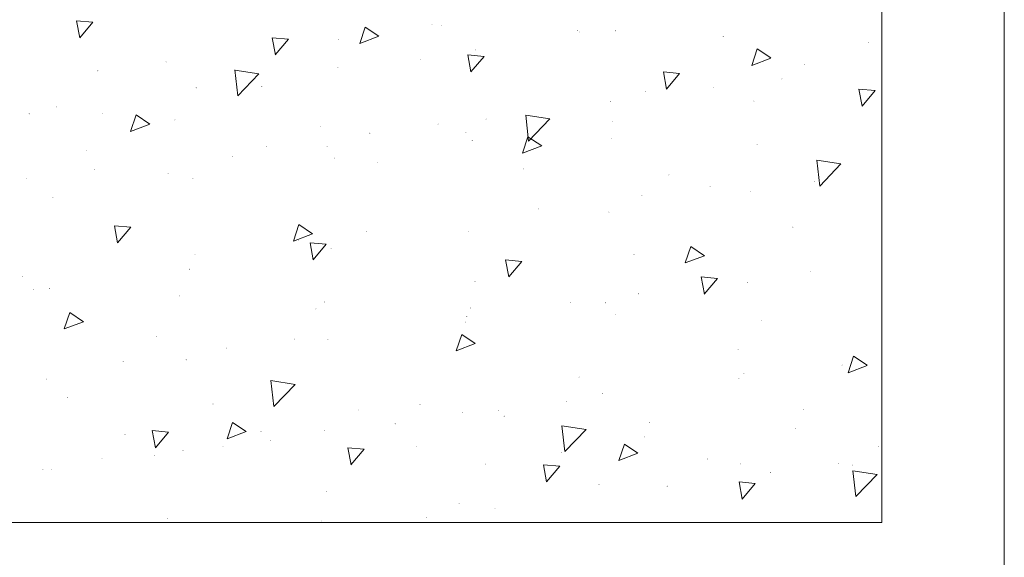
# Model space of a CAD drawing. Header units: millimetres. Extents: x -2603 to 1446, y -6775 to 6616.
# Tile 61 of 74: x -397 to 72, y -1585 to -1329. Entities that reach past the tile are written whole.
import ezdxf

# ---------------------------------------------------------------- set-up
doc = ezdxf.new("R2010")
doc.units = ezdxf.units.MM
doc.layers.get('0').update_dxf_attribs({"color": 252})
doc.layers.add('I-SCIANA', color=252, linetype='Continuous')

msp = doc.modelspace()

# ---------------------------------------------------------------- hatches: boundary and pattern name
h = msp.add_hatch(color=256)
h.dxf.hatch_style = 2
h.paths.add_polyline_path([(-200.38, -1330.91), (-200.18, -1331.11), (-200.38, -1331.31), (-200.58, -1331.11)])
h = msp.add_hatch(color=256)
h.dxf.hatch_style = 2
h.paths.add_polyline_path([(-195.8, -1331.55), (-195.6, -1331.75), (-195.8, -1331.95), (-196, -1331.75)])
h = msp.add_hatch(color=256)
h.dxf.hatch_style = 2
h.paths.add_polyline_path([(-131.05, -1333.8), (-130.85, -1334), (-131.05, -1334.21), (-131.25, -1334)])
h = msp.add_hatch(color=256)
h.dxf.hatch_style = 2
h.paths.add_polyline_path([(-130.01, -1334.61), (-129.81, -1334.81), (-130.01, -1335.01), (-130.21, -1334.81)])
h = msp.add_hatch(color=256)
h.dxf.hatch_style = 2
h.paths.add_polyline_path([(-113.04, -1334.05), (-112.83, -1334.25), (-113.04, -1334.45), (-113.24, -1334.25)])
h = msp.add_hatch(color=256)
h.dxf.hatch_style = 2
h.paths.add_polyline_path([(-244.94, -1338.07), (-244.74, -1338.27), (-244.94, -1338.47), (-245.14, -1338.27)])
h = msp.add_hatch(color=256)
h.dxf.hatch_style = 2
h.paths.add_polyline_path([(-61.8, -1336.78), (-61.6, -1336.98), (-61.8, -1337.18), (-62, -1336.98)])
h = msp.add_hatch(color=256)
h.dxf.hatch_style = 2
h.paths.add_polyline_path([(7.53, -1339.68), (7.73, -1339.88), (7.53, -1340.08), (7.33, -1339.88)])
h = msp.add_hatch(color=256)
h.dxf.hatch_style = 2
h.paths.add_polyline_path([(-179.63, -1343.13), (-179.43, -1343.33), (-179.63, -1343.54), (-179.83, -1343.33)])
h = msp.add_hatch(color=256)
h.dxf.hatch_style = 2
h.paths.add_polyline_path([(-326.98, -1348.84), (-326.78, -1349.05), (-326.98, -1349.25), (-327.18, -1349.05)])
h = msp.add_hatch(color=256)
h.dxf.hatch_style = 2
h.paths.add_polyline_path([(-205.69, -1347.64), (-205.49, -1347.84), (-205.69, -1348.04), (-205.89, -1347.84)])
h = msp.add_hatch(color=256)
h.dxf.hatch_style = 2
h.paths.add_polyline_path([(-359.47, -1353.11), (-359.27, -1353.31), (-359.47, -1353.51), (-359.67, -1353.31)])
h = msp.add_hatch(color=256)
h.dxf.hatch_style = 2
h.paths.add_polyline_path([(-245.18, -1351.5), (-244.98, -1351.7), (-245.18, -1351.9), (-245.38, -1351.7)])
h = msp.add_hatch(color=256)
h.dxf.hatch_style = 2
h.paths.add_polyline_path([(-23.2, -1350.13), (-23, -1350.33), (-23.2, -1350.53), (-23.4, -1350.33)])
h = msp.add_hatch(color=256)
h.dxf.hatch_style = 2
h.paths.add_polyline_path([(-33.81, -1356.97), (-33.61, -1357.17), (-33.81, -1357.37), (-34.01, -1357.17)])
h = msp.add_hatch(color=256)
h.dxf.hatch_style = 2
h.paths.add_polyline_path([(-312.66, -1361.23), (-312.46, -1361.43), (-312.66, -1361.63), (-312.86, -1361.43)])
h = msp.add_hatch(color=256)
h.dxf.hatch_style = 2
h.paths.add_polyline_path([(-281.37, -1360.59), (-281.17, -1360.79), (-281.37, -1360.99), (-281.57, -1360.79)])
h = msp.add_hatch(color=256)
h.dxf.hatch_style = 2
h.paths.add_polyline_path([(-98.88, -1363.08), (-98.68, -1363.28), (-98.88, -1363.48), (-99.08, -1363.28)])
h = msp.add_hatch(color=256)
h.dxf.hatch_style = 2
h.paths.add_polyline_path([(-66.31, -1361.23), (-66.11, -1361.43), (-66.31, -1361.63), (-66.51, -1361.43)])
h = msp.add_hatch(color=256)
h.dxf.hatch_style = 2
h.paths.add_polyline_path([(-115.45, -1367.74), (-115.25, -1367.95), (-115.45, -1368.15), (-115.65, -1367.95)])
h = msp.add_hatch(color=256)
h.dxf.hatch_style = 2
h.paths.add_polyline_path([(-47.16, -1367.5), (-46.96, -1367.7), (-47.16, -1367.91), (-47.37, -1367.7)])
h = msp.add_hatch(color=256)
h.dxf.hatch_style = 2
h.paths.add_polyline_path([(-379.26, -1370.32), (-379.05, -1370.52), (-379.26, -1370.72), (-379.46, -1370.52)])
h = msp.add_hatch(color=256)
h.dxf.hatch_style = 2
h.paths.add_polyline_path([(-392.12, -1373.62), (-391.92, -1373.82), (-392.12, -1374.02), (-392.33, -1373.82)])
h = msp.add_hatch(color=256)
h.dxf.hatch_style = 2
h.paths.add_polyline_path([(-357.14, -1373.62), (-356.94, -1373.82), (-357.14, -1374.02), (-357.34, -1373.82)])
h = msp.add_hatch(color=256)
h.dxf.hatch_style = 2
h.paths.add_polyline_path([(-322.79, -1376.51), (-322.59, -1376.71), (-322.79, -1376.91), (-323, -1376.71)])
h = msp.add_hatch(color=256)
h.dxf.hatch_style = 2
h.paths.add_polyline_path([(-174.64, -1376.11), (-174.44, -1376.31), (-174.64, -1376.51), (-174.85, -1376.31)])
h = msp.add_hatch(color=256)
h.dxf.hatch_style = 2
h.paths.add_polyline_path([(-114.56, -1377.24), (-114.36, -1377.44), (-114.56, -1377.64), (-114.77, -1377.44)])
h = msp.add_hatch(color=256)
h.dxf.hatch_style = 2
h.paths.add_polyline_path([(-253.55, -1379.49), (-253.34, -1379.69), (-253.55, -1379.89), (-253.75, -1379.69)])
h = msp.add_hatch(color=256)
h.dxf.hatch_style = 2
h.paths.add_polyline_path([(-197.49, -1378.52), (-197.29, -1378.72), (-197.49, -1378.92), (-197.69, -1378.72)])
h = msp.add_hatch(color=256)
h.dxf.hatch_style = 2
h.paths.add_polyline_path([(-184.22, -1382.38), (-184.01, -1382.58), (-184.22, -1382.79), (-184.42, -1382.58)])
h = msp.add_hatch(color=256)
h.dxf.hatch_style = 2
h.paths.add_polyline_path([(-229.98, -1382.79), (-229.78, -1382.99), (-229.98, -1383.19), (-230.18, -1382.99)])
h = msp.add_hatch(color=256)
h.dxf.hatch_style = 2
h.paths.add_polyline_path([(-181.24, -1386.32), (-181.04, -1386.52), (-181.24, -1386.73), (-181.44, -1386.52)])
h = msp.add_hatch(color=256)
h.dxf.hatch_style = 2
h.paths.add_polyline_path([(-114.97, -1385.28), (-114.77, -1385.48), (-114.97, -1385.68), (-115.17, -1385.48)])
h = msp.add_hatch(color=256)
h.dxf.hatch_style = 2
h.paths.add_polyline_path([(-364.78, -1391.07), (-364.58, -1391.27), (-364.78, -1391.47), (-364.98, -1391.27)])
h = msp.add_hatch(color=256)
h.dxf.hatch_style = 2
h.paths.add_polyline_path([(-279.12, -1389.22), (-278.92, -1389.42), (-279.12, -1389.62), (-279.32, -1389.42)])
h = msp.add_hatch(color=256)
h.dxf.hatch_style = 2
h.paths.add_polyline_path([(-250.33, -1389.06), (-250.13, -1389.26), (-250.33, -1389.46), (-250.53, -1389.26)])
h = msp.add_hatch(color=256)
h.dxf.hatch_style = 2
h.paths.add_polyline_path([(-45.64, -1388.25), (-45.44, -1388.46), (-45.64, -1388.66), (-45.84, -1388.46)])
h = msp.add_hatch(color=256)
h.dxf.hatch_style = 2
h.paths.add_polyline_path([(-295.45, -1393.96), (-295.25, -1394.17), (-295.45, -1394.37), (-295.65, -1394.17)])
h = msp.add_hatch(color=256)
h.dxf.hatch_style = 2
h.paths.add_polyline_path([(-246.79, -1394.69), (-246.59, -1394.89), (-246.79, -1395.09), (-246.99, -1394.89)])
h = msp.add_hatch(color=256)
h.dxf.hatch_style = 2
h.paths.add_polyline_path([(-361.08, -1400.08), (-360.88, -1400.28), (-361.08, -1400.48), (-361.28, -1400.28)])
h = msp.add_hatch(color=256)
h.dxf.hatch_style = 2
h.paths.add_polyline_path([(-226.2, -1396.86), (-226, -1397.06), (-226.2, -1397.26), (-226.4, -1397.06)])
h = msp.add_hatch(color=256)
h.dxf.hatch_style = 2
h.paths.add_polyline_path([(-156.87, -1399.84), (-156.67, -1400.04), (-156.87, -1400.24), (-157.07, -1400.04)])
h = msp.add_hatch(color=256)
h.dxf.hatch_style = 2
h.paths.add_polyline_path([(-393.57, -1404.34), (-393.37, -1404.54), (-393.57, -1404.74), (-393.77, -1404.54)])
h = msp.add_hatch(color=256)
h.dxf.hatch_style = 2
h.paths.add_polyline_path([(-326.01, -1402.09), (-325.81, -1402.29), (-326.01, -1402.49), (-326.21, -1402.29)])
h = msp.add_hatch(color=256)
h.dxf.hatch_style = 2
h.paths.add_polyline_path([(-314.19, -1404.42), (-313.99, -1404.62), (-314.19, -1404.82), (-314.39, -1404.62)])
h = msp.add_hatch(color=256)
h.dxf.hatch_style = 2
h.paths.add_polyline_path([(-87.62, -1402.73), (-87.42, -1402.93), (-87.62, -1403.13), (-87.82, -1402.93)])
h = msp.add_hatch(color=256)
h.dxf.hatch_style = 2
h.paths.add_polyline_path([(-18.29, -1405.71), (-18.09, -1405.91), (-18.29, -1406.11), (-18.49, -1405.91)])
h = msp.add_hatch(color=256)
h.dxf.hatch_style = 2
h.paths.add_polyline_path([(-68, -1408.12), (-67.79, -1408.32), (-68, -1408.52), (-68.2, -1408.32)])
h = msp.add_hatch(color=256)
h.dxf.hatch_style = 2
h.paths.add_polyline_path([(-48.77, -1410.69), (-48.57, -1410.89), (-48.77, -1411.1), (-48.97, -1410.89)])
h = msp.add_hatch(color=256)
h.dxf.hatch_style = 2
h.paths.add_polyline_path([(-380.86, -1413.51), (-380.66, -1413.71), (-380.86, -1413.91), (-381.07, -1413.71)])
h = msp.add_hatch(color=256)
h.dxf.hatch_style = 2
h.paths.add_polyline_path([(-100.49, -1412.46), (-100.29, -1412.66), (-100.49, -1412.87), (-100.69, -1412.66)])
h = msp.add_hatch(color=256)
h.dxf.hatch_style = 2
h.paths.add_polyline_path([(-149.63, -1418.9), (-149.43, -1419.1), (-149.63, -1419.3), (-149.83, -1419.1)])
h = msp.add_hatch(color=256)
h.dxf.hatch_style = 2
h.paths.add_polyline_path([(-116.17, -1420.43), (-115.97, -1420.63), (-116.17, -1420.83), (-116.37, -1420.63)])
h = msp.add_hatch(color=256)
h.dxf.hatch_style = 2
h.paths.add_polyline_path([(-28.59, -1427.58), (-28.38, -1427.79), (-28.59, -1427.99), (-28.79, -1427.79)])
h = msp.add_hatch(color=256)
h.dxf.hatch_style = 2
h.paths.add_polyline_path([(-264.08, -1434.02), (-263.88, -1434.22), (-264.08, -1434.42), (-264.28, -1434.22)])
h = msp.add_hatch(color=256)
h.dxf.hatch_style = 2
h.paths.add_polyline_path([(-231.59, -1429.68), (-231.39, -1429.88), (-231.59, -1430.08), (-231.79, -1429.88)])
h = msp.add_hatch(color=256)
h.dxf.hatch_style = 2
h.paths.add_polyline_path([(-182.85, -1429.59), (-182.65, -1429.8), (-182.85, -1430), (-183.05, -1429.8)])
h = msp.add_hatch(color=256)
h.dxf.hatch_style = 2
h.paths.add_polyline_path([(-248.4, -1437.88), (-248.2, -1438.08), (-248.4, -1438.28), (-248.6, -1438.08)])
h = msp.add_hatch(color=256)
h.dxf.hatch_style = 2
h.paths.add_polyline_path([(-313.22, -1440.45), (-313.02, -1440.65), (-313.22, -1440.85), (-313.42, -1440.65)])
h = msp.add_hatch(color=256)
h.dxf.hatch_style = 2
h.paths.add_polyline_path([(-104.27, -1440.53), (-104.07, -1440.73), (-104.27, -1440.94), (-104.47, -1440.73)])
h = msp.add_hatch(color=256)
h.dxf.hatch_style = 2
h.paths.add_polyline_path([(-315.8, -1447.61), (-315.6, -1447.81), (-315.8, -1448.01), (-316, -1447.81)])
h = msp.add_hatch(color=256)
h.dxf.hatch_style = 2
h.paths.add_polyline_path([(-395.26, -1451.23), (-395.06, -1451.43), (-395.26, -1451.63), (-395.46, -1451.43)])
h = msp.add_hatch(color=256)
h.dxf.hatch_style = 2
h.paths.add_polyline_path([(-20.14, -1448.58), (-19.94, -1448.78), (-20.14, -1448.98), (-20.34, -1448.78)])
h = msp.add_hatch(color=256)
h.dxf.hatch_style = 2
h.paths.add_polyline_path([(-390.03, -1457.34), (-389.83, -1457.54), (-390.03, -1457.74), (-390.23, -1457.54)])
h = msp.add_hatch(color=256)
h.dxf.hatch_style = 2
h.paths.add_polyline_path([(-382.47, -1456.78), (-382.27, -1456.98), (-382.47, -1457.18), (-382.67, -1456.98)])
h = msp.add_hatch(color=256)
h.dxf.hatch_style = 2
h.paths.add_polyline_path([(-179.95, -1453.56), (-179.75, -1453.76), (-179.95, -1453.96), (-180.15, -1453.76)])
h = msp.add_hatch(color=256)
h.dxf.hatch_style = 2
h.paths.add_polyline_path([(-50.3, -1453.88), (-50.1, -1454.09), (-50.3, -1454.29), (-50.5, -1454.09)])
h = msp.add_hatch(color=256)
h.dxf.hatch_style = 2
h.paths.add_polyline_path([(-320.7, -1460.32), (-320.5, -1460.52), (-320.7, -1460.72), (-320.9, -1460.52)])
h = msp.add_hatch(color=256)
h.dxf.hatch_style = 2
h.paths.add_polyline_path([(-102.1, -1459.35), (-101.9, -1459.55), (-102.1, -1459.76), (-102.3, -1459.55)])
h = msp.add_hatch(color=256)
h.dxf.hatch_style = 2
h.paths.add_polyline_path([(-255.64, -1466.51), (-255.44, -1466.71), (-255.64, -1466.91), (-255.84, -1466.71)])
h = msp.add_hatch(color=256)
h.dxf.hatch_style = 2
h.paths.add_polyline_path([(-251.45, -1463.21), (-251.25, -1463.42), (-251.45, -1463.62), (-251.66, -1463.42)])
h = msp.add_hatch(color=256)
h.dxf.hatch_style = 2
h.paths.add_polyline_path([(-182.12, -1466.11), (-181.92, -1466.31), (-182.12, -1466.51), (-182.33, -1466.31)])
h = msp.add_hatch(color=256)
h.dxf.hatch_style = 2
h.paths.add_polyline_path([(-134.59, -1463.62), (-134.39, -1463.82), (-134.59, -1464.02), (-134.79, -1463.82)])
h = msp.add_hatch(color=256)
h.dxf.hatch_style = 2
h.paths.add_polyline_path([(-117.78, -1463.62), (-117.58, -1463.82), (-117.78, -1464.02), (-117.98, -1463.82)])
h = msp.add_hatch(color=256)
h.dxf.hatch_style = 2
h.paths.add_polyline_path([(-183.81, -1470.13), (-183.61, -1470.33), (-183.81, -1470.53), (-184.01, -1470.33)])
h = msp.add_hatch(color=256)
h.dxf.hatch_style = 2
h.paths.add_polyline_path([(-112.87, -1469.09), (-112.67, -1469.29), (-112.87, -1469.49), (-113.08, -1469.29)])
h = msp.add_hatch(color=256)
h.dxf.hatch_style = 2
h.paths.add_polyline_path([(-184.38, -1472.79), (-184.18, -1472.99), (-184.38, -1473.19), (-184.58, -1472.99)])
h = msp.add_hatch(color=256)
h.dxf.hatch_style = 2
h.paths.add_polyline_path([(-43.55, -1471.98), (-43.34, -1472.18), (-43.55, -1472.38), (-43.75, -1472.18)])
h = msp.add_hatch(color=256)
h.dxf.hatch_style = 2
h.paths.add_polyline_path([(-331.4, -1479.54), (-331.2, -1479.74), (-331.4, -1479.94), (-331.6, -1479.74)])
h = msp.add_hatch(color=256)
h.dxf.hatch_style = 2
h.paths.add_polyline_path([(-265.77, -1480.91), (-265.57, -1481.11), (-265.77, -1481.31), (-265.97, -1481.11)])
h = msp.add_hatch(color=256)
h.dxf.hatch_style = 2
h.paths.add_polyline_path([(-298.26, -1485.17), (-298.06, -1485.37), (-298.26, -1485.57), (-298.46, -1485.37)])
h = msp.add_hatch(color=256)
h.dxf.hatch_style = 2
h.paths.add_polyline_path([(-249.93, -1481.07), (-249.72, -1481.27), (-249.93, -1481.47), (-250.13, -1481.27)])
h = msp.add_hatch(color=256)
h.dxf.hatch_style = 2
h.paths.add_polyline_path([(-54.72, -1485.98), (-54.52, -1486.18), (-54.72, -1486.38), (-54.93, -1486.18)])
h = msp.add_hatch(color=256)
h.dxf.hatch_style = 2
h.paths.add_polyline_path([(13.64, -1488.79), (13.84, -1488.99), (13.64, -1489.19), (13.44, -1488.99)])
h = msp.add_hatch(color=256)
h.dxf.hatch_style = 2
h.paths.add_polyline_path([(-347.41, -1491.61), (-347.2, -1491.81), (-347.41, -1492.01), (-347.61, -1491.81)])
h = msp.add_hatch(color=256)
h.dxf.hatch_style = 2
h.paths.add_polyline_path([(-317.41, -1490.8), (-317.2, -1491), (-317.41, -1491.2), (-317.61, -1491)])
h = msp.add_hatch(color=256)
h.dxf.hatch_style = 2
h.paths.add_polyline_path([(-5.18, -1493.29), (-4.98, -1493.5), (-5.18, -1493.7), (-5.38, -1493.5)])
h = msp.add_hatch(color=256)
h.dxf.hatch_style = 2
h.paths.add_polyline_path([(-130.41, -1499), (-130.21, -1499.21), (-130.41, -1499.41), (-130.61, -1499.21)])
h = msp.add_hatch(color=256)
h.dxf.hatch_style = 2
h.paths.add_polyline_path([(-54.32, -1499.73), (-54.12, -1499.93), (-54.32, -1500.13), (-54.52, -1499.93)])
h = msp.add_hatch(color=256)
h.dxf.hatch_style = 2
h.paths.add_polyline_path([(-51.91, -1497.16), (-51.71, -1497.36), (-51.91, -1497.56), (-52.11, -1497.36)])
h = msp.add_hatch(color=256)
h.dxf.hatch_style = 2
h.paths.add_polyline_path([(-384, -1499.97), (-383.8, -1500.17), (-384, -1500.37), (-384.2, -1500.17)])
h = msp.add_hatch(color=256)
h.dxf.hatch_style = 2
h.paths.add_polyline_path([(-373.95, -1508.82), (-373.75, -1509.02), (-373.95, -1509.22), (-374.15, -1509.02)])
h = msp.add_hatch(color=256)
h.dxf.hatch_style = 2
h.paths.add_polyline_path([(-119.31, -1506.89), (-119.11, -1507.09), (-119.31, -1507.29), (-119.51, -1507.09)])
h = msp.add_hatch(color=256)
h.dxf.hatch_style = 2
h.paths.add_polyline_path([(-304.62, -1511.79), (-304.42, -1511.99), (-304.62, -1512.2), (-304.82, -1511.99)])
h = msp.add_hatch(color=256)
h.dxf.hatch_style = 2
h.paths.add_polyline_path([(-206.09, -1511.95), (-205.89, -1512.16), (-206.09, -1512.36), (-206.29, -1512.16)])
h = msp.add_hatch(color=256)
h.dxf.hatch_style = 2
h.paths.add_polyline_path([(-136.28, -1510.59), (-136.08, -1510.79), (-136.28, -1510.99), (-136.48, -1510.79)])
h = msp.add_hatch(color=256)
h.dxf.hatch_style = 2
h.paths.add_polyline_path([(-235.37, -1514.69), (-235.17, -1514.89), (-235.37, -1515.09), (-235.57, -1514.89)])
h = msp.add_hatch(color=256)
h.dxf.hatch_style = 2
h.paths.add_polyline_path([(-185.98, -1515.98), (-185.78, -1516.18), (-185.98, -1516.38), (-186.19, -1516.18)])
h = msp.add_hatch(color=256)
h.dxf.hatch_style = 2
h.paths.add_polyline_path([(-168.77, -1514.85), (-168.57, -1515.05), (-168.77, -1515.25), (-168.97, -1515.05)])
h = msp.add_hatch(color=256)
h.dxf.hatch_style = 2
h.paths.add_polyline_path([(-166.04, -1517.58), (-165.84, -1517.79), (-166.04, -1517.99), (-166.24, -1517.79)])
h = msp.add_hatch(color=256)
h.dxf.hatch_style = 2
h.paths.add_polyline_path([(-23.6, -1514.45), (-23.4, -1514.65), (-23.6, -1514.85), (-23.8, -1514.65)])
h = msp.add_hatch(color=256)
h.dxf.hatch_style = 2
h.paths.add_polyline_path([(-217.92, -1521.28), (-217.71, -1521.48), (-217.92, -1521.69), (-218.12, -1521.48)])
h = msp.add_hatch(color=256)
h.dxf.hatch_style = 2
h.paths.add_polyline_path([(-96.79, -1520.56), (-96.59, -1520.76), (-96.79, -1520.96), (-96.99, -1520.76)])
h = msp.add_hatch(color=256)
h.dxf.hatch_style = 2
h.paths.add_polyline_path([(-346.52, -1526.27), (-346.32, -1526.47), (-346.52, -1526.67), (-346.72, -1526.47)])
h = msp.add_hatch(color=256)
h.dxf.hatch_style = 2
h.paths.add_polyline_path([(-281.78, -1524.98), (-281.57, -1525.18), (-281.78, -1525.39), (-281.98, -1525.18)])
h = msp.add_hatch(color=256)
h.dxf.hatch_style = 2
h.paths.add_polyline_path([(-251.53, -1524.34), (-251.33, -1524.54), (-251.53, -1524.74), (-251.74, -1524.54)])
h = msp.add_hatch(color=256)
h.dxf.hatch_style = 2
h.paths.add_polyline_path([(-99.28, -1527.48), (-99.08, -1527.68), (-99.28, -1527.88), (-99.48, -1527.68)])
h = msp.add_hatch(color=256)
h.dxf.hatch_style = 2
h.paths.add_polyline_path([(-27.46, -1523.46), (-27.26, -1523.66), (-27.46, -1523.86), (-27.66, -1523.66)])
h = msp.add_hatch(color=256)
h.dxf.hatch_style = 2
h.paths.add_polyline_path([(-299.87, -1532.06), (-299.67, -1532.26), (-299.87, -1532.46), (-300.07, -1532.26)])
h = msp.add_hatch(color=256)
h.dxf.hatch_style = 2
h.paths.add_polyline_path([(-277.27, -1529.17), (-277.07, -1529.37), (-277.27, -1529.57), (-277.47, -1529.37)])
h = msp.add_hatch(color=256)
h.dxf.hatch_style = 2
h.paths.add_polyline_path([(-207.94, -1532.14), (-207.74, -1532.34), (-207.94, -1532.54), (-208.14, -1532.34)])
h = msp.add_hatch(color=256)
h.dxf.hatch_style = 2
h.paths.add_polyline_path([(12.11, -1531.98), (12.31, -1532.18), (12.11, -1532.38), (11.91, -1532.18)])
h = msp.add_hatch(color=256)
h.dxf.hatch_style = 2
h.paths.add_polyline_path([(-332.37, -1536.4), (-332.16, -1536.61), (-332.37, -1536.81), (-332.57, -1536.61)])
h = msp.add_hatch(color=256)
h.dxf.hatch_style = 2
h.paths.add_polyline_path([(-318.93, -1534.07), (-318.73, -1534.27), (-318.93, -1534.47), (-319.14, -1534.27)])
h = msp.add_hatch(color=256)
h.dxf.hatch_style = 2
h.paths.add_polyline_path([(-138.69, -1535.04), (-138.49, -1535.24), (-138.69, -1535.44), (-138.89, -1535.24)])
h = msp.add_hatch(color=256)
h.dxf.hatch_style = 2
h.paths.add_polyline_path([(-357.46, -1537.93), (-357.26, -1538.13), (-357.46, -1538.33), (-357.66, -1538.13)])
h = msp.add_hatch(color=256)
h.dxf.hatch_style = 2
h.paths.add_polyline_path([(-174.97, -1540.43), (-174.77, -1540.63), (-174.97, -1540.83), (-175.17, -1540.63)])
h = msp.add_hatch(color=256)
h.dxf.hatch_style = 2
h.paths.add_polyline_path([(-69.36, -1538.01), (-69.16, -1538.21), (-69.36, -1538.42), (-69.56, -1538.21)])
h = msp.add_hatch(color=256)
h.dxf.hatch_style = 2
h.paths.add_polyline_path([(-53.52, -1540.35), (-53.32, -1540.55), (-53.52, -1540.75), (-53.72, -1540.55)])
h = msp.add_hatch(color=256)
h.dxf.hatch_style = 2
h.paths.add_polyline_path([(-6.79, -1540.18), (-6.59, -1540.39), (-6.79, -1540.59), (-6.99, -1540.39)])
h = msp.add_hatch(color=256)
h.dxf.hatch_style = 2
h.paths.add_polyline_path([(-0.11, -1540.91), (0.09, -1541.11), (-0.11, -1541.31), (-0.31, -1541.11)])
h = msp.add_hatch(color=256)
h.dxf.hatch_style = 2
h.paths.add_polyline_path([(-385.61, -1543.16), (-385.41, -1543.36), (-385.61, -1543.56), (-385.81, -1543.36)])
h = msp.add_hatch(color=256)
h.dxf.hatch_style = 2
h.paths.add_polyline_path([(-381.59, -1542.84), (-381.39, -1543.04), (-381.59, -1543.24), (-381.79, -1543.04)])
h = msp.add_hatch(color=256)
h.dxf.hatch_style = 2
h.paths.add_polyline_path([(-39.28, -1544.45), (-39.08, -1544.65), (-39.28, -1544.85), (-39.48, -1544.65)])
h = msp.add_hatch(color=256)
h.dxf.hatch_style = 2
h.paths.add_polyline_path([(-120.92, -1550.08), (-120.72, -1550.28), (-120.92, -1550.48), (-121.12, -1550.28)])
h = msp.add_hatch(color=256)
h.dxf.hatch_style = 2
h.paths.add_polyline_path([(-88.42, -1550.96), (-88.22, -1551.16), (-88.42, -1551.36), (-88.63, -1551.16)])
h = msp.add_hatch(color=256)
h.dxf.hatch_style = 2
h.paths.add_polyline_path([(-250.65, -1553.46), (-250.45, -1553.66), (-250.65, -1553.86), (-250.85, -1553.66)])
h = msp.add_hatch(color=256)
h.dxf.hatch_style = 2
h.paths.add_polyline_path([(-187.51, -1559.17), (-187.31, -1559.37), (-187.51, -1559.57), (-187.71, -1559.37)])
h = msp.add_hatch(color=256)
h.dxf.hatch_style = 2
h.paths.add_polyline_path([(-170.38, -1561.74), (-170.18, -1561.94), (-170.38, -1562.14), (-170.58, -1561.94)])
h = msp.add_hatch(color=256)
h.dxf.hatch_style = 2
h.paths.add_polyline_path([(-326.41, -1566.48), (-326.21, -1566.69), (-326.41, -1566.89), (-326.61, -1566.69)])
h = msp.add_hatch(color=256)
h.dxf.hatch_style = 2
h.paths.add_polyline_path([(-253.14, -1567.53), (-252.94, -1567.73), (-253.14, -1567.93), (-253.34, -1567.73)])
h = msp.add_hatch(color=256)
h.dxf.hatch_style = 2
h.paths.add_polyline_path([(-202.87, -1566), (-202.67, -1566.2), (-202.87, -1566.4), (-203.08, -1566.2)])

# ---------------------------------------------------------------- linework, layer by layer
at = {"lineweight": 0}
for points in [[(-361.8, -1330.14), (-369.6, -1329.5)], [(-369.6, -1329.5), (-368.08, -1337.62)], [(-361.8, -1330.14), (-368.08, -1337.62)], [(-232.15, -1332.48), (-234.81, -1340.28)], [(-225.72, -1336.82), (-232.15, -1332.48)], [(-268.75, -1338.27), (-276.47, -1337.62)], [(-276.47, -1337.62), (-274.94, -1345.75)], [(-268.75, -1338.27), (-275.02, -1345.75)], [(-225.72, -1336.82), (-234.81, -1340.36)], [(-45.64, -1342.85), (-48.21, -1350.73)], [(-39.12, -1347.2), (-45.64, -1342.85)], [(-175.61, -1346.47), (-183.41, -1345.75)], [(-183.33, -1345.75), (-181.88, -1353.87)], [(-175.61, -1346.47), (-181.88, -1353.87)], [(-39.12, -1347.28), (-48.21, -1350.73)], [(-294.32, -1352.91), (-292.87, -1365.29)], [(-282.74, -1354.76), (-294.32, -1352.99)], [(-82.55, -1354.59), (-90.27, -1353.87)], [(-90.27, -1353.87), (-88.75, -1362.07)], [(-282.74, -1354.76), (-292.87, -1365.29)], [(-82.55, -1354.59), (-88.83, -1362.07)], [(10.58, -1362.72), (2.78, -1362.07)], [(2.86, -1362.07), (4.31, -1370.2)], [(10.58, -1362.72), (4.31, -1370.2)], [(-341.21, -1374.3), (-343.87, -1382.18)], [(-334.78, -1378.72), (-341.21, -1374.3)], [(-155.74, -1374.46), (-154.38, -1386.77)], [(-144.24, -1376.23), (-155.74, -1374.46)], [(-144.24, -1376.23), (-154.38, -1386.77)], [(-334.78, -1378.72), (-343.87, -1382.18)], [(-154.7, -1384.76), (-157.27, -1392.56)], [(-148.18, -1389.1), (-154.7, -1384.76)], [(-148.18, -1389.1), (-157.27, -1392.56)], [(-17.24, -1395.94), (-15.8, -1408.24)], [(-5.74, -1397.7), (-17.24, -1395.94)], [(-5.74, -1397.7), (-15.8, -1408.24)], [(-343.79, -1427.79), (-351.59, -1427.14)], [(-351.59, -1427.14), (-350.06, -1435.26)], [(-343.79, -1427.79), (-350.06, -1435.26)], [(-263.76, -1426.58), (-266.33, -1434.46)], [(-257.24, -1430.92), (-263.76, -1426.58)], [(-257.24, -1431), (-266.33, -1434.46)], [(-250.73, -1435.91), (-258.45, -1435.26)], [(-258.45, -1435.26), (-256.92, -1443.39)], [(-250.73, -1435.91), (-257, -1443.39)], [(-77.16, -1436.95), (-79.82, -1444.84)], [(-70.73, -1441.38), (-77.16, -1436.95)], [(-157.59, -1444.11), (-165.4, -1443.39)], [(-165.4, -1443.39), (-163.87, -1451.51)], [(-70.73, -1441.38), (-79.82, -1444.84)], [(-157.59, -1444.11), (-163.87, -1451.51)], [(-64.54, -1452.24), (-72.26, -1451.51)], [(-72.26, -1451.51), (-70.73, -1459.63)], [(-64.54, -1452.24), (-70.81, -1459.72)], [(-372.82, -1468.48), (-375.4, -1476.28)], [(-366.31, -1472.83), (-372.82, -1468.48)], [(-366.31, -1472.83), (-375.4, -1476.28)], [(-186.23, -1478.86), (-188.88, -1486.74)], [(-179.79, -1483.2), (-186.23, -1478.86)], [(-179.79, -1483.2), (-188.88, -1486.74)], [(0.29, -1489.23), (-2.37, -1497.11)], [(6.72, -1493.58), (0.29, -1489.23)], [(6.72, -1493.66), (-2.37, -1497.11)], [(-277.11, -1500.89), (-275.66, -1513.2)], [(-265.53, -1502.66), (-277.11, -1500.89)], [(-265.53, -1502.66), (-275.66, -1513.2)], [(-295.29, -1520.76), (-297.94, -1528.56)], [(-288.85, -1525.1), (-295.29, -1520.76)], [(-138.53, -1522.37), (-137.16, -1534.68)], [(-127.03, -1524.14), (-138.53, -1522.37)], [(-325.85, -1525.43), (-333.57, -1524.7)], [(-333.57, -1524.7), (-332.04, -1532.91)], [(-325.85, -1525.43), (-332.04, -1532.91)], [(-288.85, -1525.1), (-297.94, -1528.56)], [(-127.03, -1524.14), (-137.16, -1534.68)], [(-108.77, -1531.14), (-111.43, -1538.94)], [(-102.34, -1535.48), (-108.77, -1531.14)], [(-232.71, -1533.55), (-240.44, -1532.91)], [(-240.44, -1532.91), (-238.91, -1541.03)], [(-232.71, -1533.55), (-238.99, -1541.03)], [(-102.34, -1535.48), (-111.43, -1538.94)], [(-139.58, -1541.67), (-147.38, -1541.03)], [(-147.38, -1541.03), (-145.85, -1549.15)], [(-139.58, -1541.67), (-145.85, -1549.15)], [(-0.03, -1543.84), (1.41, -1556.15)], [(11.47, -1545.61), (-0.03, -1543.84)], [(11.47, -1545.61), (1.41, -1556.15)], [(-46.52, -1549.88), (-54.24, -1549.15)], [(-54.24, -1549.15), (-52.71, -1557.28)], [(-46.52, -1549.88), (-52.79, -1557.28)]]:
    msp.add_lwpolyline(points, dxfattribs=at)
at = {"layer": 'I-SCIANA', "lineweight": 0}
for points in [[(-1869.85, -2212.37), (-1869.85, -1026.77), (72.03, -1026.77), (72.03, -2212.37)], [(13.72, -1085.08), (13.72, -1568.46)], [(13.72, -1568.46), (-1811.62, -1568.46)]]:
    msp.add_lwpolyline(points, dxfattribs=at)

doc.saveas('drawing.dxf')
